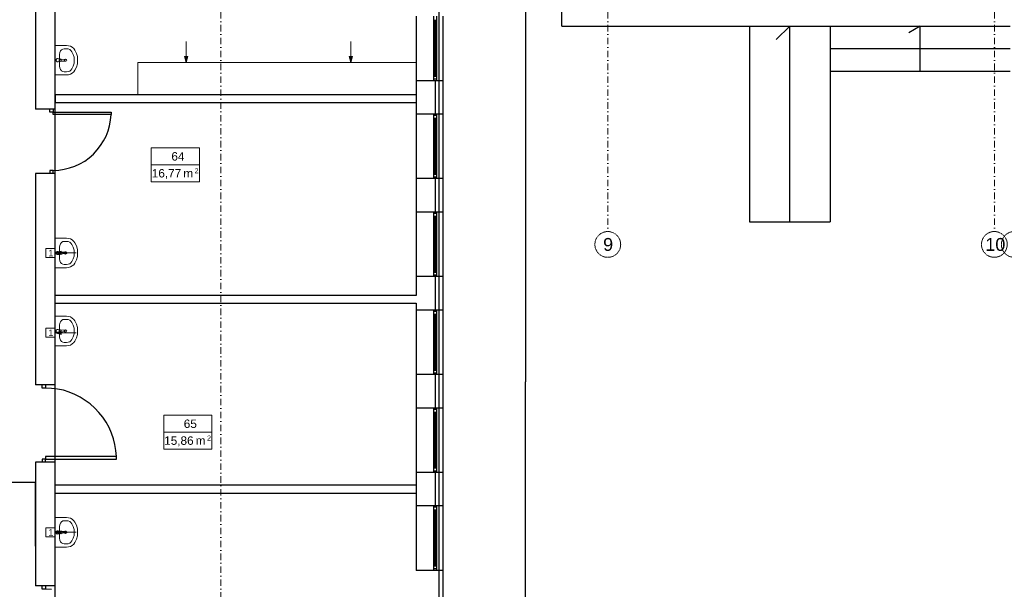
# Model space of a CAD drawing. Header units: millimetres. Extents: x -25785 to 64215, y 1802 to 45092.
# Tile 13 of 53: x 11866 to 27151, y 10087 to 18926. Entities that reach past the tile are written whole.
import ezdxf
from ezdxf.enums import TextEntityAlignment as Align

# ---------------------------------------------------------------- set-up
doc = ezdxf.new("R2010")
doc.units = ezdxf.units.MM
doc.header["$MEASUREMENT"] = 0
doc.linetypes.add('DASHDOTX2', pattern=[2, 1, -0.5, 0, -0.5])
for name, color, linetype, lineweight in [('2D - Rysunki i Obrazki_Nr_pióra__4', 84, 'Continuous', 13), ('GA Opis pomieszczeń', 7, 'Continuous', 15), ('Osie', 6, 'DASHDOTX2', 15), ('went grawita', 150, 'Continuous', 13)]:
    doc.layers.add(name, color=color, linetype=linetype, lineweight=lineweight)
for name, color, linetype in [('Cienka', 8, 'Continuous'), ('Stolarka', 4, 'Continuous'), ('Ściany', 2, 'Continuous')]:
    doc.layers.add(name, color=color, linetype=linetype)
doc.styles.add('ARIAL', font='arial.ttf')
doc.styles.add('GENERATED_STYLE_1', font='arial.ttf')
doc.linetypes.add('BATTING', pattern='A,0.0001,-0.1,[134,ltypeshp.shx,S=0.1,R=0,X=-0.1,Y=0],-0.2,[134,ltypeshp.shx,S=0.1,R=180,X=0.1,Y=0],-0.1', length=0.4001)
doc.dimstyles.get("Standard").update_dxf_attribs({"dimtxt": 0.18, "dimasz": 0.18, "dimexe": 0.18, "dimexo": 0.0625, "dimgap": 0.09, "dimtad": 0, "dimtih": 1, "dimtoh": 1, "dimdec": 4, "dimzin": 0, "dimdsep": 46, "dimtxsty": 'Standard', "dimcen": 0.09, "dimadec": 0, "dimazin": 0, "dimtfac": 1, "dimtdec": 4, "dimtofl": 0, "dimtmove": 0, "dimatfit": 3, "dimfxl": 1, "dimtolj": 1, "dimtzin": 0, "dimarcsym": 0})

# ---------------------------------------------------------------- blocks, each defined once
blk = doc.blocks.new('opis_pom')
for p, q in [((-57.5, 20), (-0.2, 20)), ((-57.5, -20), (-57.5, 20)), ((-57.5, -20), (-0.2, -20))]:
    blk.add_line(p, q)
at = {"ltscale": 10}
for p, q in [((-0.2, -20), (-0.2, 20)), ((-57.5, 0), (-0.2, 0))]:
    blk.add_line(p, q, dxfattribs=at)
at = {"ltscale": 20, "style": 'ARIAL'}
for s, height, p in [('m', 10, (-7.9, -5)), ('2', 6, (-1.4, -4))]:
    blk.add_text(s, height=height, dxfattribs=at).set_placement(p, align=Align.TOP_RIGHT)
at = {"ltscale": 10, "width": 0.7}
blk.add_attdef('NUMER_POM', text='', height=10, dxfattribs=at).set_placement((-80.1, 2), align=Align.BOTTOM_RIGHT)
blk.add_attdef('POWIERZCHNIA', text='', height=10, dxfattribs=at).set_placement((-103.4, -5), align=Align.TOP_LEFT)
blk = doc.blocks.new('*D4')
at = {"layer": 'Defpoints', "color": 0}
for p in [(12114, 20782), (19717, 20782), (19715, 5830)]:
    blk.add_point(p, dxfattribs=at)
at = {"layer": 'went grawita', "color": 0, "lineweight": -2}
for p, q in [((12114, 20782), (19717, 20782)), ((19717, 20782), (19717, 13306)), ((19717, 5830), (19717, 13306)), ((19715, 5830), (19717, 5830))]:
    blk.add_line(p, q, dxfattribs=at)
at = {"layer": 'went grawita', "color": 0}
for points in [[(19717, 20782), (19717, 20782), (19717, 20782)], [(19717, 5830), (19717, 5830), (19717, 5830)]]:
    blk.add_solid(points, dxfattribs=at)
at = {"layer": 'went grawita', "color": 0, "insert": (19717, 13306), "char_height": 0.18, "attachment_point": 5}
blk.add_mtext('\\A1;14952.1229', dxfattribs=at)
blk = doc.blocks.new('*D5')
at = {"layer": 'Defpoints', "color": 0}
for p in [(12114, 11745), (9146, 10756), (12114, 10756)]:
    blk.add_point(p, dxfattribs=at)
at = {"layer": 'went grawita', "color": 0, "lineweight": -2}
for p, q in [((9146, 10756), (9146, 11745)), ((9147, 11745), (10629, 11745)), ((12114, 11745), (10631, 11745)), ((12114, 10756), (12114, 11745))]:
    blk.add_line(p, q, dxfattribs=at)
at = {"layer": 'went grawita', "color": 0}
for points in [[(9147, 11745), (9147, 11745), (9146, 11745)], [(12114, 11745), (12114, 11745), (12114, 11745)]]:
    blk.add_solid(points, dxfattribs=at)
at = {"layer": 'went grawita', "color": 0, "insert": (10630, 11745), "char_height": 0.18, "attachment_point": 5}
blk.add_mtext('\\A1;2967.5743', dxfattribs=at)

msp = doc.modelspace()

# ---------------------------------------------------------------- hatches: boundary and pattern name
at = {"layer": 'went grawita', "linetype": 'Continuous'}
for points in [[(14449.16114, 18259.64315), (14474.16114, 18352.9444), (14424.16114, 18352.9444)], [(17005.39287, 18259.64315), (17030.39287, 18352.9444), (16980.39287, 18352.9444)], [(12414.5539, 15306.42109), (12507.85515, 15331.42109), (12507.85515, 15281.42109)], [(12414.5539, 14068.16108), (12507.85515, 14093.16108), (12507.85515, 14043.16108)], [(12414.5539, 10971.45491), (12507.85515, 10996.45491), (12507.85515, 10946.45491)]]:
    msp.add_hatch(color=256, dxfattribs=at).paths.add_polyline_path(points)

# ---------------------------------------------------------------- linework, layer by layer
at = {"layer": '2D - Rysunki i Obrazki_Nr_pióra__4', "linetype": 'Continuous', "flags": 128}
for points in [[(12414.5539, 18525.85929), (12592.36245, 18525.85929)], [(12414.5539, 18068.66432), (12414.5539, 18525.85929)], [(12626.22174, 18521.63476), (12592.36245, 18525.85929)], [(12655.8565, 18513.1857), (12626.22174, 18521.63476)], [(12681.26673, 18500.44906), (12655.8565, 18513.1857)], [(12706.6139, 18479.32641), (12681.26673, 18500.44906)], [(12486.49701, 18386.13456), (12482.27248, 18381.91003)], [(12490.78459, 18415.76932), (12486.49701, 18386.13456)], [(12486.49701, 18204.16453), (12486.49701, 18386.13456)], [(12499.23365, 18441.17954), (12490.78459, 18415.76932)], [(12516.13177, 18458.14072), (12499.23365, 18441.17954)], [(12537.31746, 18470.8143), (12516.13177, 18458.14072)], [(12558.50316, 18475.03883), (12537.31746, 18470.8143)], [(12558.50316, 18475.03883), (12592.36245, 18475.03883)], [(12617.77268, 18475.03883), (12592.36245, 18475.03883)], [(12643.11986, 18462.36524), (12617.77268, 18475.03883)], [(12660.08103, 18449.6286), (12643.11986, 18462.36524)], [(12676.97915, 18428.50596), (12660.08103, 18449.6286)], [(12698.16485, 18386.13456), (12676.97915, 18428.50596)], [(12710.90149, 18343.82621), (12698.16485, 18386.13456)], [(12723.57507, 18453.91619), (12706.6139, 18479.32641)], [(12710.90149, 18297.29333), (12710.90149, 18343.82621)], [(12748.9853, 18403.09573), (12723.57507, 18453.91619)], [(12761.65889, 18352.27527), (12748.9853, 18403.09573)], [(12765.94647, 18297.29333), (12761.65889, 18352.27527)], [(12435.7396, 18314.19145), (12427.22749, 18301.51786)], [(12427.22749, 18301.51786), (12427.22749, 18288.78122)], [(12427.22749, 18288.78122), (12435.7396, 18280.33216)], [(12435.7396, 18314.19145), (12431.45202, 18301.51786)], [(12431.45202, 18301.51786), (12431.45202, 18288.78122)], [(12431.45202, 18288.78122), (12435.7396, 18280.33216)], [(12448.41319, 18322.64051), (12435.7396, 18314.19145)], [(12448.41319, 18322.64051), (12435.7396, 18314.19145)], [(12435.7396, 18280.33216), (12448.41319, 18271.8831)], [(12435.7396, 18280.33216), (12448.41319, 18271.8831)], [(12452.63772, 18322.64051), (12448.41319, 18322.64051)], [(12461.08678, 18318.41598), (12448.41319, 18322.64051)], [(12452.63772, 18271.8831), (12448.41319, 18271.8831)], [(12448.41319, 18271.8831), (12461.08678, 18271.8831)], [(12494.94607, 18318.41598), (12452.63772, 18322.64051)], [(12494.94607, 18276.10763), (12452.63772, 18271.8831)], [(12478.04795, 18309.96692), (12478.04795, 18284.55669)], [(12490.78459, 18309.96692), (12478.04795, 18309.96692)], [(12478.04795, 18309.96692), (12478.04795, 18284.55669)], [(12478.04795, 18284.55669), (12490.78459, 18284.55669)], [(12486.49701, 18204.16453), (12490.78459, 18178.69125)], [(12503.45818, 18305.74239), (12490.78459, 18309.96692)], [(12490.78459, 18284.55669), (12503.45818, 18288.78122)], [(12507.68271, 18314.19145), (12494.94607, 18318.41598)], [(12503.45818, 18314.19145), (12494.94607, 18318.41598)], [(12494.94607, 18276.10763), (12507.68271, 18280.33216)], [(12494.94607, 18276.10763), (12503.45818, 18280.33216)], [(12503.45818, 18314.19145), (12558.50316, 18309.96692)], [(12511.90724, 18301.51786), (12503.45818, 18314.19145)], [(12507.68271, 18297.29333), (12503.45818, 18305.74239)], [(12503.45818, 18288.78122), (12507.68271, 18297.29333)], [(12503.45818, 18280.33216), (12511.90724, 18288.78122)], [(12558.50316, 18284.55669), (12503.45818, 18280.33216)], [(12511.90724, 18301.51786), (12507.68271, 18314.19145)], [(12507.68271, 18280.33216), (12511.90724, 18288.78122)], [(12511.90724, 18288.78122), (12511.90724, 18301.51786)], [(12511.90724, 18288.78122), (12511.90724, 18301.51786)], [(12562.72769, 18305.74239), (12558.50316, 18309.96692)], [(12562.72769, 18305.74239), (12558.50316, 18297.29333)], [(12558.50316, 18297.29333), (12562.72769, 18288.78122)], [(12558.50316, 18284.55669), (12562.72769, 18288.78122)], [(12566.95222, 18309.96692), (12562.72769, 18305.74239)], [(12566.95222, 18297.29333), (12562.72769, 18305.74239)], [(12562.72769, 18288.78122), (12566.95222, 18297.29333)], [(12562.72769, 18288.78122), (12566.95222, 18280.33216)], [(12575.40128, 18314.19145), (12566.95222, 18309.96692)], [(12566.95222, 18280.33216), (12575.40128, 18280.33216)], [(12583.91339, 18309.96692), (12575.40128, 18314.19145)], [(12575.40128, 18280.33216), (12583.91339, 18280.33216)], [(12592.36245, 18305.74239), (12583.91339, 18309.96692)], [(12583.91339, 18280.33216), (12592.36245, 18288.78122)], [(12596.58698, 18297.29333), (12592.36245, 18305.74239)], [(12592.36245, 18288.78122), (12596.58698, 18297.29333)], [(12676.97915, 18161.79313), (12698.16485, 18204.16453)], [(12698.16485, 18204.16453), (12710.90149, 18250.69741)], [(12710.90149, 18250.69741), (12710.90149, 18297.29333)], [(12723.57507, 18140.60743), (12748.9853, 18191.42789)], [(12748.9853, 18191.42789), (12761.65889, 18242.18529)], [(12761.65889, 18242.18529), (12765.94647, 18297.29333)], [(12414.5539, 18068.66432), (12592.36245, 18068.66432)], [(12490.78459, 18178.69125), (12499.23365, 18153.34407)], [(12499.23365, 18153.34407), (12516.13177, 18132.15837)], [(12516.13177, 18132.15837), (12537.31746, 18119.48478)], [(12537.31746, 18119.48478), (12558.50316, 18115.1972)], [(12558.50316, 18115.1972), (12592.36245, 18115.1972)], [(12592.36245, 18115.1972), (12617.77268, 18119.48478)], [(12592.36245, 18068.66432), (12626.22174, 18068.66432)], [(12617.77268, 18119.48478), (12643.11986, 18127.93384)], [(12626.22174, 18068.66432), (12655.8565, 18081.33791)], [(12643.11986, 18127.93384), (12660.08103, 18144.83196)], [(12655.8565, 18081.33791), (12681.26673, 18094.07455)], [(12660.08103, 18144.83196), (12676.97915, 18161.79313)], [(12681.26673, 18094.07455), (12706.6139, 18115.1972)], [(12706.6139, 18115.1972), (12723.57507, 18140.60743)], [(12414.5539, 15537.16236), (12592.36245, 15537.16236)], [(12414.5539, 15075.67982), (12414.5539, 15537.16236)], [(12414.5539, 15532.90631), (12414.5539, 15075.71134)], [(12499.23365, 15448.19504), (12490.78459, 15422.84786)], [(12516.13177, 15469.38074), (12499.23365, 15448.19504)], [(12537.31746, 15482.05432), (12516.13177, 15469.38074)], [(12558.50316, 15486.34191), (12537.31746, 15482.05432)], [(12558.50316, 15486.34191), (12592.36245, 15486.34191)], [(12626.22174, 15532.87478), (12592.36245, 15537.16236)], [(12617.77268, 15482.05432), (12592.36245, 15486.34191)], [(12643.11986, 15473.66832), (12617.77268, 15482.05432)], [(12655.8565, 15524.42572), (12626.22174, 15532.87478)], [(12660.08103, 15456.70715), (12643.11986, 15473.66832)], [(12681.26673, 15507.52761), (12655.8565, 15524.42572)], [(12676.97915, 15439.74598), (12660.08103, 15456.70715)], [(12698.16485, 15397.43763), (12676.97915, 15439.74598)], [(12706.6139, 15486.34191), (12681.26673, 15507.52761)], [(12723.57507, 15460.93168), (12706.6139, 15486.34191)], [(12748.9853, 15414.33575), (12723.57507, 15460.93168)], [(12435.7396, 15325.49452), (12427.22749, 15312.75788)], [(12427.22749, 15312.75788), (12427.22749, 15300.0843)], [(12427.22749, 15300.0843), (12435.7396, 15287.34765)], [(12435.7396, 15325.49452), (12431.45202, 15312.75788)], [(12431.45202, 15312.75788), (12431.45202, 15300.0843)], [(12431.45202, 15300.0843), (12435.7396, 15287.34765)], [(12448.41319, 15329.71905), (12435.7396, 15325.49452)], [(12448.41319, 15329.71905), (12435.7396, 15325.49452)], [(12435.7396, 15287.34765), (12448.41319, 15283.12313)], [(12435.7396, 15287.34765), (12448.41319, 15283.12313)], [(12452.63772, 15329.71905), (12448.41319, 15329.71905)], [(12461.08678, 15329.71905), (12448.41319, 15329.71905)], [(12494.94607, 15325.49452), (12452.63772, 15329.71905)], [(12478.04795, 15321.20694), (12478.04795, 15291.57218)], [(12490.78459, 15321.20694), (12478.04795, 15321.20694)], [(12478.04795, 15321.20694), (12478.04795, 15291.57218)], [(12478.04795, 15291.57218), (12490.78459, 15291.57218)], [(12486.49701, 15397.43763), (12482.27248, 15393.2131)], [(12490.78459, 15422.84786), (12486.49701, 15397.43763)], [(12486.49701, 15215.40455), (12486.49701, 15397.43763)], [(12503.45818, 15316.98241), (12490.78459, 15321.20694)], [(12490.78459, 15291.57218), (12503.45818, 15295.85977)], [(12507.68271, 15321.20694), (12494.94607, 15325.49452)], [(12503.45818, 15321.20694), (12494.94607, 15325.49452)], [(12494.94607, 15283.12313), (12507.68271, 15287.34765)], [(12494.94607, 15283.12313), (12503.45818, 15287.34765)], [(12503.45818, 15325.49452), (12558.50316, 15316.98241)], [(12511.90724, 15312.75788), (12503.45818, 15321.20694)], [(12507.68271, 15304.30883), (12503.45818, 15316.98241)], [(12503.45818, 15295.85977), (12507.68271, 15304.30883)], [(12503.45818, 15287.34765), (12511.90724, 15300.0843)], [(12558.50316, 15295.85977), (12503.45818, 15287.34765)], [(12511.90724, 15312.75788), (12507.68271, 15321.20694)], [(12507.68271, 15287.34765), (12511.90724, 15300.0843)], [(12511.90724, 15300.0843), (12511.90724, 15312.75788)], [(12511.90724, 15300.0843), (12511.90724, 15312.75788)], [(12562.72769, 15312.75788), (12558.50316, 15316.98241)], [(12562.72769, 15312.75788), (12558.50316, 15304.30883)], [(12558.50316, 15304.30883), (12562.72769, 15295.85977)], [(12558.50316, 15295.85977), (12562.72769, 15300.0843)], [(12566.95222, 15321.20694), (12562.72769, 15312.75788)], [(12566.95222, 15304.30883), (12562.72769, 15312.75788)], [(12562.72769, 15300.0843), (12566.95222, 15304.30883)], [(12562.72769, 15295.85977), (12566.95222, 15291.57218)], [(12575.40128, 15321.20694), (12566.95222, 15321.20694)], [(12566.95222, 15291.57218), (12575.40128, 15287.34765)], [(12583.91339, 15321.20694), (12575.40128, 15321.20694)], [(12575.40128, 15287.34765), (12583.91339, 15291.57218)], [(12592.36245, 15312.75788), (12583.91339, 15321.20694)], [(12583.91339, 15291.57218), (12592.36245, 15295.85977)], [(12596.58698, 15304.30883), (12592.36245, 15312.75788)], [(12592.36245, 15295.85977), (12596.58698, 15304.30883)], [(12710.90149, 15350.8417), (12698.16485, 15397.43763)], [(12710.90149, 15304.30883), (12710.90149, 15350.8417)], [(12710.90149, 15257.7129), (12710.90149, 15304.30883)], [(12761.65889, 15359.35381), (12748.9853, 15414.33575)], [(12765.94647, 15304.30883), (12761.65889, 15359.35381)], [(12761.65889, 15249.26384), (12765.94647, 15304.30883)], [(12452.63772, 15283.12313), (12448.41319, 15283.12313)], [(12448.41319, 15283.12313), (12461.08678, 15283.12313)], [(12494.94607, 15283.12313), (12452.63772, 15283.12313)], [(12486.49701, 15215.40455), (12490.78459, 15185.76979)], [(12490.78459, 15185.76979), (12499.23365, 15160.35956)], [(12499.23365, 15160.35956), (12516.13177, 15143.39839)], [(12516.13177, 15143.39839), (12537.31746, 15130.7248)], [(12617.77268, 15130.7248), (12643.11986, 15139.17386)], [(12643.11986, 15139.17386), (12660.08103, 15151.9105)], [(12660.08103, 15151.9105), (12676.97915, 15173.03315)], [(12676.97915, 15173.03315), (12698.16485, 15215.40455)], [(12698.16485, 15215.40455), (12710.90149, 15257.7129)], [(12706.6139, 15122.27574), (12723.57507, 15147.68597)], [(12723.57507, 15147.68597), (12748.9853, 15198.44338)], [(12748.9853, 15198.44338), (12761.65889, 15249.26384)], [(12414.5539, 15075.67982), (12592.36245, 15075.67982)], [(12537.31746, 15130.7248), (12558.50316, 15126.50027)], [(12558.50316, 15126.50027), (12592.36245, 15126.50027)], [(12592.36245, 15126.50027), (12617.77268, 15130.7248)], [(12592.36245, 15075.67982), (12626.22174, 15079.90435)], [(12626.22174, 15079.90435), (12655.8565, 15088.41646)], [(12655.8565, 15088.41646), (12681.26673, 15105.31457)], [(12681.26673, 15105.31457), (12706.6139, 15122.27574)], [(12414.5539, 14326.42485), (12592.36245, 14326.42485)], [(12414.5539, 13864.9423), (12414.5539, 14326.42485)], [(12414.5539, 14294.6463), (12414.5539, 13837.45133)], [(12490.78459, 14216.33487), (12486.49701, 14186.70011)], [(12499.23365, 14237.52057), (12490.78459, 14216.33487)], [(12516.13177, 14258.64322), (12499.23365, 14237.52057)], [(12537.31746, 14271.37986), (12516.13177, 14258.64322)], [(12558.50316, 14275.60439), (12537.31746, 14271.37986)], [(12558.50316, 14275.60439), (12592.36245, 14275.60439)], [(12626.22174, 14322.13726), (12592.36245, 14326.42485)], [(12617.77268, 14271.37986), (12592.36245, 14275.60439)], [(12643.11986, 14262.9308), (12617.77268, 14271.37986)], [(12655.8565, 14313.6882), (12626.22174, 14322.13726)], [(12660.08103, 14250.19416), (12643.11986, 14262.9308)], [(12681.26673, 14296.79009), (12655.8565, 14313.6882)], [(12676.97915, 14229.00846), (12660.08103, 14250.19416)], [(12698.16485, 14186.70011), (12676.97915, 14229.00846)], [(12706.6139, 14275.60439), (12681.26673, 14296.79009)], [(12723.57507, 14254.41869), (12706.6139, 14275.60439)], [(12748.9853, 14203.59823), (12723.57507, 14254.41869)], [(12435.7396, 14114.75701), (12427.22749, 14102.02037)], [(12427.22749, 14102.02037), (12427.22749, 14089.34678)], [(12427.22749, 14089.34678), (12435.7396, 14076.61014)], [(12435.7396, 14114.75701), (12431.45202, 14102.02037)], [(12431.45202, 14102.02037), (12431.45202, 14089.34678)], [(12431.45202, 14089.34678), (12435.7396, 14076.61014)], [(12448.41319, 14118.98154), (12435.7396, 14114.75701)], [(12448.41319, 14118.98154), (12435.7396, 14114.75701)], [(12435.7396, 14076.61014), (12448.41319, 14072.38561)], [(12435.7396, 14076.61014), (12448.41319, 14072.38561)], [(12452.63772, 14118.98154), (12448.41319, 14118.98154)], [(12461.08678, 14118.98154), (12448.41319, 14118.98154)], [(12452.63772, 14072.38561), (12448.41319, 14072.38561)], [(12448.41319, 14072.38561), (12461.08678, 14072.38561)], [(12494.94607, 14114.75701), (12452.63772, 14118.98154)], [(12494.94607, 14076.61014), (12452.63772, 14072.38561)], [(12478.04795, 14110.46942), (12478.04795, 14080.83467)], [(12490.78459, 14110.46942), (12478.04795, 14110.46942)], [(12478.04795, 14110.46942), (12478.04795, 14080.83467)], [(12478.04795, 14080.83467), (12490.78459, 14080.83467)], [(12486.49701, 14186.70011), (12482.27248, 14182.47558)], [(12486.49701, 14004.66703), (12486.49701, 14186.70011)], [(12503.45818, 14106.24489), (12490.78459, 14110.46942)], [(12490.78459, 14080.83467), (12503.45818, 14085.12225)], [(12507.68271, 14110.46942), (12494.94607, 14114.75701)], [(12503.45818, 14110.46942), (12494.94607, 14114.75701)], [(12494.94607, 14076.61014), (12507.68271, 14080.83467)], [(12494.94607, 14076.61014), (12503.45818, 14080.83467)], [(12503.45818, 14114.75701), (12558.50316, 14106.24489)], [(12511.90724, 14102.02037), (12503.45818, 14110.46942)], [(12507.68271, 14097.79584), (12503.45818, 14106.24489)], [(12503.45818, 14085.12225), (12507.68271, 14097.79584)], [(12503.45818, 14080.83467), (12511.90724, 14089.34678)], [(12558.50316, 14085.12225), (12503.45818, 14076.61014)], [(12511.90724, 14102.02037), (12507.68271, 14110.46942)], [(12507.68271, 14080.83467), (12511.90724, 14089.34678)], [(12511.90724, 14089.34678), (12511.90724, 14102.02037)], [(12511.90724, 14089.34678), (12511.90724, 14102.02037)], [(12562.72769, 14106.24489), (12558.50316, 14097.79584)], [(12562.72769, 14102.02037), (12558.50316, 14106.24489)], [(12558.50316, 14097.79584), (12562.72769, 14085.12225)], [(12558.50316, 14085.12225), (12562.72769, 14089.34678)], [(12566.95222, 14110.46942), (12562.72769, 14106.24489)], [(12566.95222, 14097.79584), (12562.72769, 14102.02037)], [(12562.72769, 14089.34678), (12566.95222, 14097.79584)], [(12562.72769, 14085.12225), (12566.95222, 14080.83467)], [(12575.40128, 14114.75701), (12566.95222, 14110.46942)], [(12566.95222, 14080.83467), (12575.40128, 14076.61014)], [(12583.91339, 14110.46942), (12575.40128, 14114.75701)], [(12575.40128, 14076.61014), (12583.91339, 14080.83467)], [(12592.36245, 14106.24489), (12583.91339, 14110.46942)], [(12583.91339, 14080.83467), (12592.36245, 14085.12225)], [(12596.58698, 14097.79584), (12592.36245, 14106.24489)], [(12592.36245, 14085.12225), (12596.58698, 14097.79584)], [(12710.90149, 14140.10418), (12698.16485, 14186.70011)], [(12710.90149, 14097.79584), (12710.90149, 14140.10418)], [(12710.90149, 14051.26296), (12710.90149, 14097.79584)], [(12761.65889, 14148.61629), (12748.9853, 14203.59823)], [(12765.94647, 14097.79584), (12761.65889, 14148.61629)], [(12761.65889, 14042.75085), (12765.94647, 14097.79584)], [(12486.49701, 14004.66703), (12490.78459, 13979.2568)], [(12490.78459, 13979.2568), (12499.23365, 13953.84657)], [(12499.23365, 13953.84657), (12516.13177, 13932.66087)], [(12516.13177, 13932.66087), (12537.31746, 13919.98728)], [(12537.31746, 13919.98728), (12558.50316, 13915.76276)], [(12558.50316, 13915.76276), (12592.36245, 13915.76276)], [(12592.36245, 13915.76276), (12617.77268, 13919.98728)], [(12617.77268, 13919.98728), (12643.11986, 13928.43634)], [(12643.11986, 13928.43634), (12660.08103, 13941.17298)], [(12660.08103, 13941.17298), (12676.97915, 13962.29563)], [(12676.97915, 13962.29563), (12698.16485, 14004.66703)], [(12681.26673, 13894.57706), (12706.6139, 13915.76276)], [(12698.16485, 14004.66703), (12710.90149, 14051.26296)], [(12706.6139, 13915.76276), (12723.57507, 13936.94845)], [(12723.57507, 13936.94845), (12748.9853, 13987.70586)], [(12748.9853, 13987.70586), (12761.65889, 14042.75085)], [(12414.5539, 13864.9423), (12592.36245, 13864.9423)], [(12592.36245, 13864.9423), (12626.22174, 13869.16683)], [(12626.22174, 13869.16683), (12655.8565, 13877.67894)], [(12655.8565, 13877.67894), (12681.26673, 13894.57706)], [(12414.5539, 11202.16466), (12592.36245, 11202.16466)], [(12414.5539, 10740.74517), (12414.5539, 11202.16466)], [(12414.5539, 11197.94013), (12414.5539, 10740.74517)], [(12626.22174, 11198.00318), (12592.36245, 11202.16466)], [(12655.8565, 11189.49107), (12626.22174, 11198.00318)], [(12681.26673, 11172.5299), (12655.8565, 11189.49107)], [(12706.6139, 11151.40726), (12681.26673, 11172.5299)], [(12486.49701, 11062.50298), (12482.27248, 11058.27845)], [(12490.78459, 11087.91321), (12486.49701, 11062.50298)], [(12486.49701, 10880.4699), (12486.49701, 11062.50298)], [(12499.23365, 11113.32344), (12490.78459, 11087.91321)], [(12516.13177, 11134.44609), (12499.23365, 11113.32344)], [(12537.31746, 11147.18273), (12516.13177, 11134.44609)], [(12558.50316, 11151.40726), (12537.31746, 11147.18273)], [(12558.50316, 11151.40726), (12592.36245, 11151.40726)], [(12617.77268, 11147.18273), (12592.36245, 11151.40726)], [(12643.11986, 11138.67062), (12617.77268, 11147.18273)], [(12660.08103, 11121.7725), (12643.11986, 11138.67062)], [(12676.97915, 11104.81133), (12660.08103, 11121.7725)], [(12698.16485, 11062.50298), (12676.97915, 11104.81133)], [(12710.90149, 11015.90705), (12698.16485, 11062.50298)], [(12723.57507, 11125.99703), (12706.6139, 11151.40726)], [(12710.90149, 10969.37418), (12710.90149, 11015.90705)], [(12748.9853, 11079.4011), (12723.57507, 11125.99703)], [(12761.65889, 11024.41916), (12748.9853, 11079.4011)], [(12765.94647, 10969.37418), (12761.65889, 11024.41916)], [(12435.7396, 10990.55988), (12427.22749, 10977.82323)], [(12427.22749, 10977.82323), (12427.22749, 10965.14965)], [(12427.22749, 10965.14965), (12435.7396, 10952.41301)], [(12435.7396, 10990.55988), (12431.45202, 10977.82323)], [(12431.45202, 10977.82323), (12431.45202, 10965.14965)], [(12431.45202, 10965.14965), (12435.7396, 10952.41301)], [(12448.41319, 10994.7844), (12435.7396, 10990.55988)], [(12448.41319, 10994.7844), (12435.7396, 10990.55988)], [(12435.7396, 10952.41301), (12448.41319, 10948.18848)], [(12435.7396, 10952.41301), (12448.41319, 10943.96395)], [(12452.63772, 10994.7844), (12448.41319, 10994.7844)], [(12461.08678, 10994.7844), (12448.41319, 10994.7844)], [(12452.63772, 10948.18848), (12448.41319, 10948.18848)], [(12448.41319, 10943.96395), (12461.08678, 10948.18848)], [(12494.94607, 10990.55988), (12452.63772, 10994.7844)], [(12494.94607, 10948.18848), (12452.63772, 10948.18848)], [(12478.04795, 10982.04776), (12478.04795, 10956.70059)], [(12490.78459, 10982.04776), (12478.04795, 10982.04776)], [(12478.04795, 10982.04776), (12478.04795, 10956.70059)], [(12478.04795, 10956.70059), (12490.78459, 10956.70059)], [(12486.49701, 10880.4699), (12490.78459, 10850.83514)], [(12503.45818, 10977.82323), (12490.78459, 10982.04776)], [(12490.78459, 10956.70059), (12503.45818, 10960.86206)], [(12507.68271, 10986.33535), (12494.94607, 10990.55988)], [(12503.45818, 10986.33535), (12494.94607, 10990.55988)], [(12494.94607, 10948.18848), (12507.68271, 10952.41301)], [(12494.94607, 10948.18848), (12503.45818, 10952.41301)], [(12503.45818, 10986.33535), (12558.50316, 10982.04776)], [(12511.90724, 10977.82323), (12503.45818, 10986.33535)], [(12507.68271, 10969.37418), (12503.45818, 10977.82323)], [(12503.45818, 10960.86206), (12507.68271, 10969.37418)], [(12503.45818, 10952.41301), (12511.90724, 10965.14965)], [(12558.50316, 10960.86206), (12503.45818, 10952.41301)], [(12511.90724, 10977.82323), (12507.68271, 10986.33535)], [(12507.68271, 10952.41301), (12511.90724, 10965.14965)], [(12511.90724, 10965.14965), (12511.90724, 10977.82323)], [(12511.90724, 10965.14965), (12511.90724, 10977.82323)], [(12562.72769, 10977.82323), (12558.50316, 10982.04776)], [(12562.72769, 10977.82323), (12558.50316, 10969.37418)], [(12558.50316, 10969.37418), (12562.72769, 10960.86206)], [(12558.50316, 10960.86206), (12562.72769, 10960.86206)], [(12566.95222, 10986.33535), (12562.72769, 10977.82323)], [(12566.95222, 10969.37418), (12562.72769, 10977.82323)], [(12562.72769, 10960.86206), (12566.95222, 10969.37418)], [(12562.72769, 10960.86206), (12566.95222, 10956.70059)], [(12575.40128, 10986.33535), (12566.95222, 10986.33535)], [(12566.95222, 10956.70059), (12575.40128, 10952.41301)], [(12583.91339, 10986.33535), (12575.40128, 10986.33535)], [(12575.40128, 10952.41301), (12583.91339, 10956.70059)], [(12592.36245, 10977.82323), (12583.91339, 10986.33535)], [(12583.91339, 10956.70059), (12592.36245, 10960.86206)], [(12596.58698, 10969.37418), (12592.36245, 10977.82323)], [(12592.36245, 10960.86206), (12596.58698, 10969.37418)], [(12676.97915, 10838.16155), (12698.16485, 10880.4699)], [(12698.16485, 10880.4699), (12710.90149, 10922.8413)], [(12710.90149, 10922.8413), (12710.90149, 10969.37418)], [(12723.57507, 10812.75132), (12748.9853, 10863.50873)], [(12748.9853, 10863.50873), (12761.65889, 10914.32919)], [(12761.65889, 10914.32919), (12765.94647, 10969.37418)], [(12414.5539, 10740.74517), (12592.36245, 10740.74517)], [(12490.78459, 10850.83514), (12499.23365, 10825.42491)], [(12499.23365, 10825.42491), (12516.13177, 10808.52679)], [(12516.13177, 10808.52679), (12537.31746, 10795.79015)], [(12537.31746, 10795.79015), (12558.50316, 10791.56562)], [(12558.50316, 10791.56562), (12592.36245, 10791.56562)], [(12592.36245, 10791.56562), (12617.77268, 10791.56562)], [(12592.36245, 10740.74517), (12626.22174, 10745.03275)], [(12617.77268, 10791.56562), (12643.11986, 10804.23921)], [(12626.22174, 10745.03275), (12655.8565, 10753.48181)], [(12643.11986, 10804.23921), (12660.08103, 10816.97585)], [(12655.8565, 10753.48181), (12681.26673, 10766.15539)], [(12660.08103, 10816.97585), (12676.97915, 10838.16155)], [(12681.26673, 10766.15539), (12706.6139, 10787.34109)], [(12706.6139, 10787.34109), (12723.57507, 10812.75132)]]:
    msp.add_lwpolyline(points, dxfattribs=at)
at = {"layer": 'Cienka', "linetype": 'BATTING', "ltscale": 150}
msp.add_line((18379.30569, 5830.07652), (18379.30569, 20549.40888), dxfattribs=at)
at = {"layer": 'Cienka', "linetype": 'Continuous', "flags": 128}
for points in [[(20284.28472, 18826.43141), (20284.28472, 20430.86984)], [(20284.28472, 18826.43141), (24445.6984, 18826.43141)], [(23196.81401, 18826.43141), (23196.81401, 15786.91402)], [(23819.14394, 18826.43141), (23607.4761, 18618.9881)], [(23819.14394, 15786.91402), (23819.14394, 18826.43141)], [(24445.6984, 18826.43141), (24445.6984, 15786.91402)], [(24445.6984, 18826.43141), (27243.91319, 18826.43141)], [(25846.91806, 18826.43141), (25669.10951, 18720.62901)], [(25846.91806, 18127.93384), (25846.91806, 18826.43141)], [(24445.6984, 18479.32641), (27243.91319, 18479.32641)], [(24445.6984, 18127.93384), (27243.91319, 18127.93384)], [(18438.54368, 17459.07104), (18438.54368, 17979.76005)], [(18438.54368, 15939.31234), (18438.54368, 16460.00136)], [(23196.81401, 15786.91402), (24445.6984, 15786.91402)], [(18438.54368, 14419.55365), (18438.54368, 14940.24266)], [(18438.54368, 12899.73191), (18438.54368, 13420.48397)], [(18438.54368, 11379.97321), (18438.54368, 11900.66223)], [(18438.54368, 9860.21452), (18438.54368, 10380.90353)]]:
    msp.add_lwpolyline(points, dxfattribs=at)
at = {"layer": 'Osie', "ltscale": 100}
for p, q in [((14990.29116, 41255.70129), (14990.29116, 5830.07652)), ((20995.51893, 41255.70129), (20995.51893, 15638.42236)), ((26996.24227, 41255.70129), (26996.24227, 15638.42236))]:
    msp.add_line(p, q, dxfattribs=at)
at = {"layer": 'Osie'}
for centre in [(20995.51893, 15438.42236), (26996.24227, 15438.42236), (27305.29497, 15438.42236)]:
    msp.add_circle(centre, 200, dxfattribs=at)
at = {"layer": 'Stolarka', "linetype": 'Continuous', "flags": 128}
for points in [[(18019.49559, 18978.82973), (18019.49559, 17979.76005)], [(18294.65747, 17979.76005), (18294.65747, 18978.82973)], [(18341.19035, 17979.76005), (18341.19035, 18978.82973)], [(18438.54368, 17979.76005), (18438.54368, 18978.82973)], [(18341.19035, 18911.11115), (18294.65747, 18911.11115)], [(18311.55559, 18043.2541), (18311.55559, 18911.11115)], [(18324.29223, 18043.2541), (18324.29223, 18911.11115)], [(18341.19035, 18043.2541), (18294.65747, 18043.2541)], [(18438.54368, 17979.76005), (18019.49559, 17979.76005)], [(18341.19035, 18000.94575), (18294.65747, 18000.94575)], [(18320.0677, 17975.53552), (18320.0677, 17979.76005)], [(12334.09868, 17488.70579), (12334.09868, 17539.52625)], [(12384.91914, 17488.70579), (12334.09868, 17488.70579)], [(12384.91914, 17539.52625), (12384.91914, 17488.70579)], [(12384.91914, 17488.70579), (13286.63549, 17488.70579)], [(12384.91914, 17454.84651), (12384.91914, 17488.70579)], [(13286.63549, 17454.84651), (12384.91914, 17454.84651)], [(13278.12338, 17365.94223), (13286.63549, 17454.84651)], [(13286.63549, 17488.70579), (13286.63549, 17454.84651)], [(18438.54368, 17459.07104), (18019.49559, 17459.07104)], [(18019.49559, 17459.07104), (18019.49559, 16460.00136)], [(18294.65747, 16460.00136), (18294.65747, 17459.07104)], [(18341.19035, 17437.88534), (18294.65747, 17437.88534)], [(18341.19035, 16460.00136), (18341.19035, 17459.07104)], [(18438.54368, 16460.00136), (18438.54368, 17459.07104)], [(13240.03956, 17200.80727), (13261.22526, 17281.26248)], [(13261.22526, 17281.26248), (13278.12338, 17365.94223)], [(18341.19035, 17391.35246), (18294.65747, 17391.35246)], [(18311.55559, 16523.4954), (18311.55559, 17391.35246)], [(18324.29223, 16523.4954), (18324.29223, 17391.35246)], [(13168.09645, 17044.18442), (13206.18027, 17120.4151)], [(13206.18027, 17120.4151), (13240.03956, 17200.80727)], [(13070.74312, 16904.45968), (13121.50052, 16972.24131)], [(13121.50052, 16972.24131), (13168.09645, 17044.18442)], [(12943.69197, 16781.75917), (13011.4736, 16840.96564)], [(13011.4736, 16840.96564), (13070.74312, 16904.45968)], [(12723.57507, 16654.70803), (12799.80576, 16688.56731)], [(12799.80576, 16688.56731), (12875.9734, 16730.93871)], [(12875.9734, 16730.93871), (12943.69197, 16781.75917)], [(12384.91914, 16586.98945), (12334.09868, 16586.98945)], [(12334.09868, 16586.98945), (12334.09868, 16540.45657)], [(12384.91914, 16586.98945), (12473.82342, 16591.21398)], [(12384.91914, 16540.45657), (12384.91914, 16586.98945)], [(12473.82342, 16591.21398), (12558.50316, 16603.95062)], [(12558.50316, 16603.95062), (12638.89533, 16625.07327)], [(12638.89533, 16625.07327), (12723.57507, 16654.70803)], [(18341.19035, 16523.4954), (18294.65747, 16523.4954)], [(18438.54368, 16460.00136), (18019.49559, 16460.00136)], [(18341.19035, 16481.124), (18294.65747, 16481.124)], [(18438.54368, 15939.31234), (18019.49559, 15939.31234)], [(18019.49559, 15939.31234), (18019.49559, 14940.24266)], [(18294.65747, 14940.24266), (18294.65747, 15939.31234)], [(18341.19035, 15918.12664), (18294.65747, 15918.12664)], [(18341.19035, 14940.24266), (18341.19035, 15939.31234)], [(18438.54368, 14940.24266), (18438.54368, 15939.31234)], [(18341.19035, 15871.53071), (18294.65747, 15871.53071)], [(18311.55559, 15003.73671), (18311.55559, 15871.53071)], [(18324.29223, 15003.73671), (18324.29223, 15871.53071)], [(18341.19035, 15003.73671), (18294.65747, 15003.73671)], [(18438.54368, 14940.24266), (18019.49559, 14940.24266)], [(18341.19035, 14961.42836), (18294.65747, 14961.42836)], [(18438.54368, 14419.55365), (18019.49559, 14419.55365)], [(18019.49559, 14419.55365), (18019.49559, 13420.48397)], [(18294.65747, 13420.48397), (18294.65747, 14419.55365)], [(18341.19035, 14398.36795), (18294.65747, 14398.36795)], [(18341.19035, 13420.48397), (18341.19035, 14419.55365)], [(18438.54368, 13420.48397), (18438.54368, 14419.55365)], [(18341.19035, 14351.77202), (18294.65747, 14351.77202)], [(18311.55559, 13483.97802), (18311.55559, 14351.77202)], [(18324.29223, 13483.97802), (18324.29223, 14351.77202)], [(18341.19035, 13483.97802), (18294.65747, 13483.97802)], [(18438.54368, 13420.48397), (18019.49559, 13420.48397)], [(18341.19035, 13441.66967), (18294.65747, 13441.66967)], [(12215.6227, 13208.81613), (12215.6227, 13259.57354)], [(12266.38011, 13208.81613), (12215.6227, 13208.81613)], [(12266.38011, 13259.57354), (12266.38011, 13208.81613)], [(12359.50891, 13204.52855), (12266.38011, 13208.81613)], [(12452.63772, 13191.85496), (12359.50891, 13204.52855)], [(12545.76652, 13174.89379), (12452.63772, 13191.85496)], [(12634.6708, 13145.32209), (12545.76652, 13174.89379)], [(12723.57507, 13111.39974), (12634.6708, 13145.32209)], [(12804.03029, 13069.0914), (12723.57507, 13111.39974)], [(12884.42246, 13018.27094), (12804.03029, 13069.0914)], [(12960.65314, 12963.22595), (12884.42246, 13018.27094)], [(13032.59625, 12899.73191), (12960.65314, 12963.22595)], [(13096.0903, 12832.01333), (13032.59625, 12899.73191)], [(18438.54368, 12899.73191), (18019.49559, 12899.73191)], [(18019.49559, 12899.73191), (18019.49559, 11900.66223)], [(18294.65747, 11900.66223), (18294.65747, 12899.73191)], [(18341.19035, 12878.60926), (18294.65747, 12878.60926)], [(18341.19035, 11900.66223), (18341.19035, 12899.73191)], [(18438.54368, 11900.66223), (18438.54368, 12899.73191)], [(13155.35981, 12760.07022), (13096.0903, 12832.01333)], [(13206.18027, 12679.61501), (13155.35981, 12760.07022)], [(18341.19035, 12832.01333), (18294.65747, 12832.01333)], [(18311.55559, 11964.21933), (18311.55559, 12832.01333)], [(18324.29223, 11964.21933), (18324.29223, 12832.01333)], [(13252.7762, 12599.22284), (13206.18027, 12679.61501)], [(13290.86002, 12510.31857), (13252.7762, 12599.22284)], [(13320.49478, 12421.41429), (13290.86002, 12510.31857)], [(13341.68048, 12332.51002), (13320.49478, 12421.41429)], [(13358.57859, 12239.38121), (13341.68048, 12332.51002)], [(13367.02765, 12146.25241), (13358.57859, 12239.38121)], [(12266.38011, 12108.10554), (12215.6227, 12108.10554)], [(12215.6227, 12108.10554), (12215.6227, 12061.57266)], [(13367.02765, 12146.25241), (12266.38011, 12146.25241)], [(12266.38011, 12146.25241), (12266.38011, 12108.10554)], [(12266.38011, 12061.57266), (12266.38011, 12108.10554)], [(12266.38011, 12108.10554), (13367.02765, 12108.10554)], [(13367.02765, 12108.10554), (13367.02765, 12146.25241)], [(18341.19035, 11964.21933), (18294.65747, 11964.21933)], [(18341.19035, 11921.84793), (18294.65747, 11921.84793)], [(18438.54368, 11900.66223), (18019.49559, 11900.66223)], [(18438.54368, 11379.97321), (18019.49559, 11379.97321)], [(18019.49559, 11379.97321), (18019.49559, 10380.90353)], [(18294.65747, 10380.90353), (18294.65747, 11379.97321)], [(18341.19035, 11358.85057), (18294.65747, 11358.85057)], [(18341.19035, 11312.25464), (18294.65747, 11312.25464)], [(18311.55559, 10444.39758), (18311.55559, 11312.25464)], [(18324.29223, 11379.97321), (18320.0677, 11384.19774)], [(18324.29223, 10444.39758), (18324.29223, 11312.25464)], [(18341.19035, 10380.90353), (18341.19035, 11379.97321)], [(18438.54368, 10380.90353), (18438.54368, 11379.97321)], [(18341.19035, 10444.39758), (18294.65747, 10444.39758)], [(18341.19035, 10402.08923), (18294.65747, 10402.08923)], [(18438.54368, 10380.90353), (18019.49559, 10380.90353)], [(12215.6227, 10088.84353), (12215.6227, 10139.60094)], [(12266.38011, 10088.84353), (12215.6227, 10088.84353)], [(12266.38011, 10139.60094), (12266.38011, 10088.84353)], [(12359.50891, 10084.619), (12266.38011, 10088.84353)]]:
    msp.add_lwpolyline(points, dxfattribs=at)
at = {"layer": 'went grawita', "linetype": 'Continuous'}
for p, q in [((14449.16114, 18587.33526), (14449.16114, 18352.9444)), ((17005.39287, 18587.33526), (17005.39287, 18352.9444)), ((14449.16114, 18259.64315), (14424.16114, 18352.9444)), ((14424.16114, 18352.9444), (14474.16114, 18352.9444)), ((14449.16114, 18259.64315), (14474.16114, 18352.9444)), ((17005.39287, 18259.64315), (16980.39287, 18352.9444)), ((16980.39287, 18352.9444), (17030.39287, 18352.9444)), ((17005.39287, 18259.64315), (17030.39287, 18352.9444)), ((12274.5539, 15236.42109), (12274.5539, 15376.42109)), ((12274.5539, 15376.42109), (12414.5539, 15376.42109)), ((12414.5539, 15376.42109), (12414.5539, 15236.42109)), ((12414.5539, 15306.42109), (12507.85515, 15331.42109)), ((12414.5539, 15306.42109), (12507.85515, 15281.42109)), ((12507.85515, 15281.42109), (12507.85515, 15331.42109)), ((12742.24601, 15306.42109), (12507.85515, 15306.42109)), ((12414.5539, 15236.42109), (12274.5539, 15236.42109)), ((12274.5539, 13998.16108), (12274.5539, 14138.16108)), ((12274.5539, 14138.16108), (12414.5539, 14138.16108)), ((12414.5539, 14138.16108), (12414.5539, 13998.16108)), ((12414.5539, 14068.16108), (12507.85515, 14093.16108)), ((12414.5539, 14068.16108), (12507.85515, 14043.16108)), ((12507.85515, 14043.16108), (12507.85515, 14093.16108)), ((12742.24601, 14068.16108), (12507.85515, 14068.16108)), ((12414.5539, 13998.16108), (12274.5539, 13998.16108)), ((12274.5539, 10901.45491), (12274.5539, 11041.45491)), ((12274.5539, 11041.45491), (12414.5539, 11041.45491)), ((12414.5539, 11041.45491), (12414.5539, 10901.45491)), ((12414.5539, 10901.45491), (12274.5539, 10901.45491)), ((12414.5539, 10971.45491), (12507.85515, 10996.45491)), ((12414.5539, 10971.45491), (12507.85515, 10946.45491)), ((12507.85515, 10946.45491), (12507.85515, 10996.45491)), ((12742.24601, 10971.45491), (12507.85515, 10971.45491))]:
    msp.add_line(p, q, dxfattribs=at)
at = {"layer": 'went grawita'}
for p, q in [((13698.46606, 17759.64315), (13698.46606, 18259.64315)), ((13698.46606, 18259.64315), (18019.49559, 18259.64315))]:
    msp.add_line(p, q, dxfattribs=at)
at = {"layer": 'Ściany', "linetype": 'Continuous', "flags": 128}
for points in [[(12113.98179, 19431.80017), (12113.98179, 17539.52625)], [(12414.5539, 17539.52625), (12414.5539, 19431.80017)], [(12414.5539, 12230.90063), (12414.5539, 18580.9358)], [(18019.49559, 17979.76005), (18019.49559, 17459.07104)], [(18320.0677, 17459.07104), (18320.0677, 17979.76005)], [(18019.49559, 17759.64315), (12414.5539, 17759.64315)], [(12414.5539, 17759.64315), (12414.5539, 17641.10412)], [(12414.5539, 17641.10412), (18019.49559, 17641.10412)], [(12414.5539, 17539.52625), (12113.98179, 17539.52625)], [(12414.5539, 10992.64061), (12414.5539, 17342.67579)], [(12414.5539, 16540.45657), (12113.98179, 16540.45657)], [(12113.98179, 16540.45657), (12113.98179, 14068.16108)], [(12414.5539, 14648.11961), (12414.5539, 16540.45657)], [(18019.49559, 16460.00136), (18019.49559, 15939.31234)], [(18320.0677, 15939.31234), (18320.0677, 16460.00136)], [(18019.49559, 14940.24266), (18019.49559, 14648.11961)], [(18320.0677, 14419.55365), (18320.0677, 14940.24266)], [(18019.49559, 14648.11961), (12414.5539, 14648.11961)], [(12414.5539, 14068.16108), (12414.5539, 14529.58057)], [(12414.5539, 14529.58057), (18019.49559, 14529.58057)], [(18019.49559, 14529.58057), (18019.49559, 14419.55365)], [(12414.5539, 7895.93445), (12414.5539, 14245.96963)], [(12113.98179, 14068.16108), (12113.98179, 13259.57354)], [(12414.5539, 13259.57354), (12414.5539, 14068.16108)], [(18019.49559, 13420.48397), (18019.49559, 12899.73191)], [(18320.0677, 12899.73191), (18320.0677, 13420.48397)], [(12414.5539, 13259.57354), (12113.98179, 13259.57354)], [(12414.5539, 12061.57266), (12113.98179, 12061.57266)], [(12113.98179, 12061.57266), (12113.98179, 10139.60094)], [(12414.5539, 10139.60094), (12414.5539, 12061.57266)], [(18019.49559, 11900.66223), (18019.49559, 11379.97321)], [(18320.0677, 11379.97321), (18320.0677, 11900.66223)], [(18019.49559, 11701.73103), (12414.5539, 11701.73103)], [(12414.5539, 11578.96746), (18019.49559, 11578.96746)], [(12414.5539, 10139.60094), (12113.98179, 10139.60094)]]:
    msp.add_lwpolyline(points, dxfattribs=at)

# ---------------------------------------------------------------- block references
at = {"layer": 'GA Opis pomieszczeń'}
ref = msp.add_blockref('opis_pom', (14661.67962, 16673.726), dxfattribs=dict(at, xscale=13.07591999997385, yscale=13.07592000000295, zscale=13.07592000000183))
ref.add_attrib('NUMER_POM', '64', dxfattribs={"layer": '0', "ltscale": 10, "height": 130.7592, "style": 'ARIAL'}).set_placement((14424.01921, 16699.87784), align=Align.BOTTOM_RIGHT)
ref.add_attrib('POWIERZCHNIA', '16,77', dxfattribs={"layer": '0', "ltscale": 10, "height": 130.7592, "style": 'ARIAL'}).set_placement((14374.00938, 16608.3464), align=Align.TOP_RIGHT)
ref = msp.add_blockref('opis_pom', (14853.95638, 12524.98862), dxfattribs=dict(at, xscale=13.07591999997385, yscale=13.07592000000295, zscale=13.07592000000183))
ref.add_attrib('NUMER_POM', '65', dxfattribs={"layer": '0', "ltscale": 10, "height": 130.7592, "style": 'ARIAL'}).set_placement((14616.29598, 12551.14046), align=Align.BOTTOM_RIGHT)
ref.add_attrib('POWIERZCHNIA', '15,86', dxfattribs={"layer": '0', "ltscale": 10, "height": 130.7592, "style": 'ARIAL'}).set_placement((14566.28614, 12459.60902), align=Align.TOP_RIGHT)

# ---------------------------------------------------------------- texts
at = {"layer": 'Osie', "char_height": 200, "attachment_point": 7, "style": 'GENERATED_STYLE_1'}
for s, insert in [('\\A1;9', (20922.85662, 15335.56333)), ('\\A1;10', (26856.06581, 15335.56333))]:
    msp.add_mtext(s, dxfattribs=dict(at, insert=insert))
at = {"layer": 'went grawita', "linetype": 'Continuous', "char_height": 100, "attachment_point": 4, "style": 'GENERATED_STYLE_1'}
for insert in [(12311.78303, 15305.14075), (12311.78303, 14066.88073), (12311.78303, 10970.17457)]:
    msp.add_mtext('\\A1;1', dxfattribs=dict(at, insert=insert))

# ---------------------------------------------------------------- dimensions: what is measured, and where the dimension line sits
at = {"layer": 'went grawita'}
dim = msp.add_linear_dim(base=(19716.6852398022, 20782.1993652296), p1=(19714.8875132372, 5830.0765150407), p2=(12113.9817861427, 20782.1993652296), angle=90, dimstyle='Standard', override={"dimtxsty": 'Standard'}, dxfattribs=at)
dim.commit()
dim.dimension.update_dxf_attribs({"geometry": '*D4', "text_midpoint": (19716.6852398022, 13306.1379401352)})
dim = msp.add_linear_dim(base=(12113.98179, 11744.57344), p1=(9146.40751, 10755.93962), p2=(12113.98179, 10755.93962), dimstyle='Standard', override={"dimtxsty": 'Standard'}, dxfattribs=at)
dim.commit()
dim.dimension.update_dxf_attribs({"geometry": '*D5', "text_midpoint": (10630.19465, 11744.57344)})

doc.saveas('drawing.dxf')
